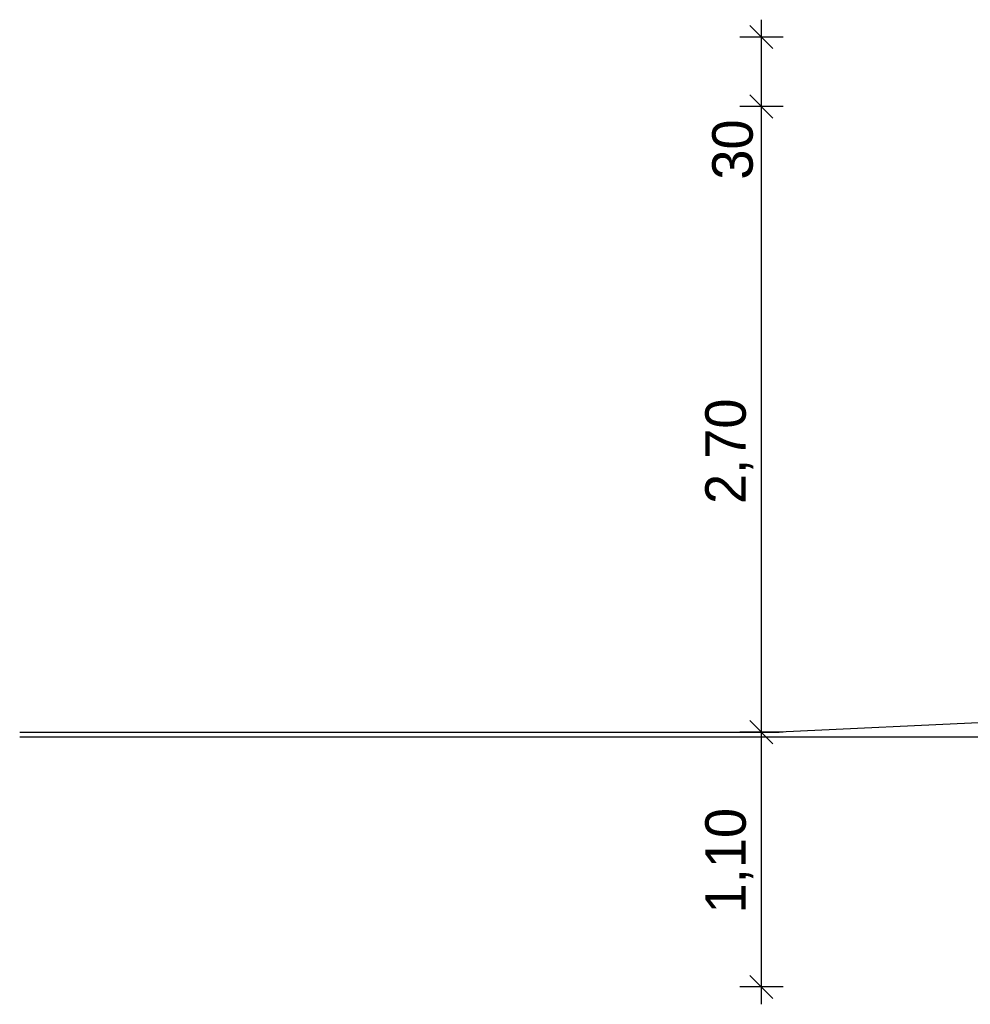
# Model space of a CAD drawing. Extents: x -73 to 359, y -4 to 85.
# Tile 63 of 149: x 44.21 to 48.32, y -0.09 to 4.16. Entities that reach past the tile are written whole.
import ezdxf

# ---------------------------------------------------------------- set-up
doc = ezdxf.new("R2010")
doc.units = 0
doc.header["$MEASUREMENT"] = 0
doc.layers.add('P_BM_AUSSEN', color=7, linetype='Continuous')
doc.layers.add('R_TR_BODEN', color=7, linetype='Continuous')
doc.styles.add('ERSTELLTER_STIL_1', font='txt')
doc.linetypes.add('Terrainlinie', pattern='A,0,[1,Bl.Nr. 2.0021.Shx,S=0.000793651,R=0,X=0,Y=-0.043301],-0.1,0', length=0.1)
doc.dimstyles.new('ERSTELLTER_STIL__1', dxfattribs={"dimtxt": 0.175, "dimasz": 0.095, "dimexe": 0.18, "dimexo": 0, "dimgap": 0.09, "dimtad": 1, "dimzin": 0, "dimdsep": 46, "dimtxsty": 'ERSTELLTER_STIL_1', "dimblk": 'ARROWHEAD_6', "dimblk1": 'ARROWHEAD_6', "dimblk2": 'ARROWHEAD_6', "dimcen": 0.09, "dimclrd": 7, "dimclre": 7, "dimclrt": 7, "dimadec": 0, "dimazin": 0, "dimtfac": 1, "dimtdec": 4, "dimtmove": 0, "dimatfit": 3, "dimfxl": 0, "dimtolj": 1, "dimtzin": 0, "dimarcsym": 0})

# ---------------------------------------------------------------- blocks, each defined once
blk = doc.blocks.new('*D16', base_point=(15.8467, 1.0816))
at = {"layer": 'P_BM_AUSSEN', "linetype": 'Continuous'}
for p, q in [((47.3639, 1.1316), (47.4639, 1.0316)), ((47.5076, 1.0816), (47.3201, 1.0816)), ((47.4139, -0.0184), (47.4139, 1.0816)), ((47.3639, 0.0316), (47.4639, -0.0684)), ((47.5076, -0.0184), (47.3201, -0.0184)), ((47.4139, -0.0934), (47.4139, -0.0184))]:
    blk.add_line(p, q, dxfattribs=at)
at = {"layer": 'P_BM_AUSSEN', "char_height": 0.175, "attachment_point": 7, "rotation": 90, "style": 'ERSTELLTER_STIL_1'}
for s, insert in [('{30}', (47.3789, 3.466)), ('{2,70}', (47.3789, 2.066)), ('{1,10}', (47.3789, 0.2988))]:
    blk.add_mtext(s, dxfattribs=dict(at, insert=insert))
blk = doc.blocks.new('ARROWHEAD_6')
at = {"color": 0, "linetype": 'Continuous', "lineweight": 0}
for p, q in [((-0.5, -0.5), (0.5, 0.5)), ((0, 0), (-1, 0))]:
    blk.add_line(p, q, dxfattribs=at)
blk = doc.blocks.new('*D17', base_point=(15.8467, 1.0816))
at = {"layer": 'P_BM_AUSSEN', "linetype": 'Continuous'}
for p, q in [((47.3639, 3.8316), (47.4639, 3.7316)), ((47.5076, 3.7816), (47.3201, 3.7816)), ((47.4139, 1.0816), (47.4139, 3.7816)), ((47.3639, 1.1316), (47.4639, 1.0316)), ((47.5076, 1.0816), (47.3201, 1.0816))]:
    blk.add_line(p, q, dxfattribs=at)
at = {"layer": 'P_BM_AUSSEN', "char_height": 0.175, "attachment_point": 7, "rotation": 90, "style": 'ERSTELLTER_STIL_1'}
for s, insert in [('{30}', (47.3789, 3.466)), ('{2,70}', (47.3789, 2.066)), ('{1,10}', (47.3789, 0.2988))]:
    blk.add_mtext(s, dxfattribs=dict(at, insert=insert))
blk = doc.blocks.new('*D18', base_point=(15.8467, 1.0816))
at = {"layer": 'P_BM_AUSSEN', "linetype": 'Continuous'}
for p, q in [((47.4639, 4.0316), (47.3639, 4.1316)), ((47.4139, 4.0816), (47.4139, 4.1566)), ((47.5076, 4.0816), (47.3201, 4.0816)), ((47.4139, 3.7816), (47.4139, 4.0816)), ((47.3639, 3.8316), (47.4639, 3.7316)), ((47.5076, 3.7816), (47.3201, 3.7816))]:
    blk.add_line(p, q, dxfattribs=at)
at = {"layer": 'P_BM_AUSSEN', "char_height": 0.175, "attachment_point": 7, "rotation": 90, "style": 'ERSTELLTER_STIL_1'}
for s, insert in [('{30}', (47.3789, 3.466)), ('{2,70}', (47.3789, 2.066)), ('{1,10}', (47.3789, 0.2988))]:
    blk.add_mtext(s, dxfattribs=dict(at, insert=insert))

msp = doc.modelspace()

# ---------------------------------------------------------------- linework, layer by layer
at = {"layer": 'R_TR_BODEN', "linetype": 'Continuous'}
for p in [(48.4943, 1.1276), (44.211, 1.0816)]:
    msp.add_line(p, (47.49, 1.0816), dxfattribs=at)
at = {"layer": 'R_TR_BODEN', "linetype": 'Terrainlinie'}
msp.add_line((44.211, 1.0616), (48.4817, 1.0616), dxfattribs=at)

# ---------------------------------------------------------------- dimensions: what is measured, and where the dimension line sits
at = {"layer": 'P_BM_AUSSEN', "linetype": 'Continuous'}
for p1, p2, picture, middle in [((48.8467, 3.7816), (48.4817, 4.0816), '*D18', (47.2914, 3.5972)), ((48.4817, 1.0816), (48.8467, 3.7816), '*D17', (47.2914, 2.2956)), ((48.4817, -0.0184), (48.4817, 1.0816), '*D16', (47.2914, 0.5316))]:
    dim = msp.add_linear_dim(base=(47.4139, -0.0184), p1=p1, p2=p2, angle=90, dimstyle='ERSTELLTER_STIL__1', dxfattribs=at)
    dim.commit()
    dim.dimension.update_dxf_attribs({"geometry": picture, "text_midpoint": middle})

doc.saveas('drawing.dxf')
